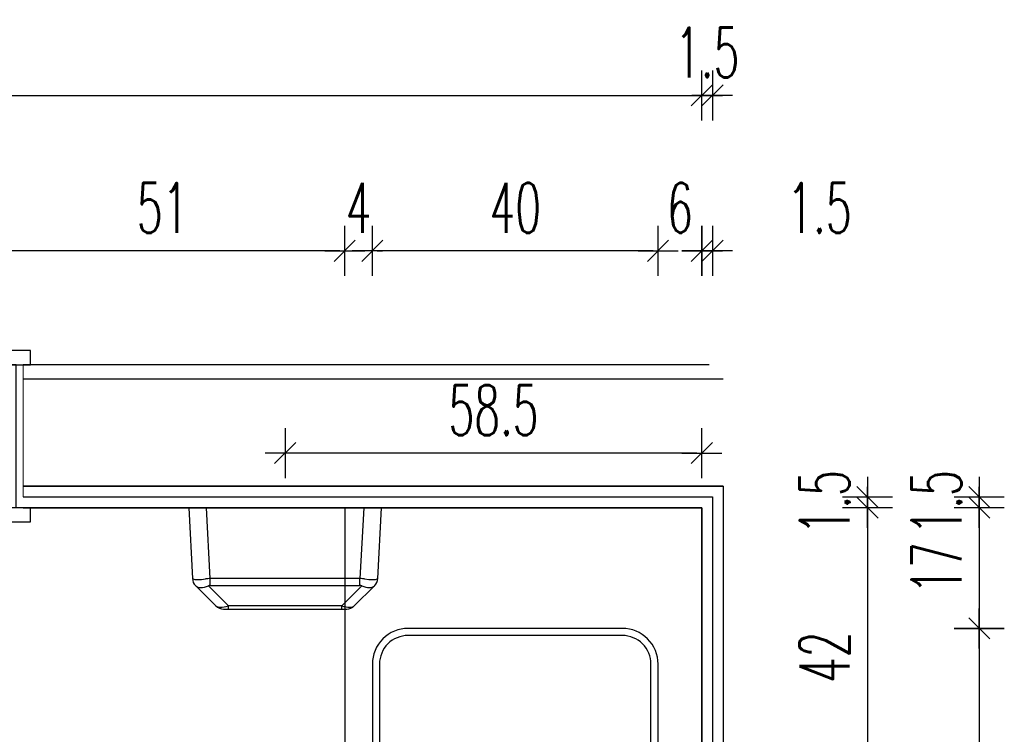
# Model space of a CAD drawing. Header units: centimetres. Extents: x -15121 to 30567, y -60641 to 0.
# Tile 152 of 256: x 6573 to 6711, y -24693 to -24593. Entities that reach past the tile are written whole.
import ezdxf

# ---------------------------------------------------------------- set-up
doc = ezdxf.new("R2010")
doc.units = ezdxf.units.CM
doc.header["$LTSCALE"] = 60
for name, color, linetype in [('AIKA podłoga wc pod meble', 8, 'Continuous'), ('AIKA TYNK', 5, 'Continuous'), ('AIKA widoki wymiarowanie', 7, 'Continuous'), ('AIKA widokowe', 7, 'Continuous'), ('AIKA ŚCIANA', 8, 'Continuous')]:
    doc.layers.add(name, color=color, linetype=linetype)
doc.layers.add('opisy', color=1, linetype='Continuous', lineweight=15)
doc.styles.add('wymiar', font='txt.shx', dxfattribs={"width": 0.6})
doc.dimstyles.new('Dwudziestka', dxfattribs={"dimtxt": 7, "dimasz": 0.7, "dimexe": 5, "dimexo": 0, "dimgap": 2.5, "dimtad": 1, "dimtoh": 1, "dimdec": 3, "dimrnd": 0.5, "dimdsep": 46, "dimtxsty": 'wymiar', "dimblk": 'znacznik', "dimcen": 0, "dimdle": 5, "dimse1": 1, "dimse2": 1, "dimclrd": 256, "dimclre": 256, "dimclrt": 256, "dimadec": 0, "dimazin": 0, "dimtfac": 0.4, "dimtdec": 3, "dimtix": 1, "dimtofl": 0, "dimtmove": 2, "dimatfit": 3, "dimldrblk": 'znacznik', "dimfxl": 1, "dimtolj": 1, "dimarcsym": 0})

# ---------------------------------------------------------------- blocks, each defined once
blk = doc.blocks.new('SL umywalka 50 top')
at = {"layer": 'AIKA widokowe'}
for points in [[(-20, -39), (20, -39, 0.414214), (25, -34), (25, -4, 0.414214), (20, 1), (-20, 1, 0.414214), (-25, -4), (-25, -34, 0.414214)], [(-20, -38), (20, -38, 0.414214), (24, -34), (24, -4, 0.414214), (20, 0), (-20, 0, 0.414214), (-24, -4), (-24, -34, 0.414214)]]:
    blk.add_lwpolyline(points, format="xyb", close=True, dxfattribs=at)
blk.add_circle((0, -19), 4, dxfattribs=at)
blk = doc.blocks.new('SL suszarka do rąk góra')
at = {"layer": 'AIKA widokowe'}
for p, q in [((-11, 0), (-13.5, 0)), ((-13.5, 0), (-12.98, -9.92)), ((-10.48, -9.92), (-11, 0)), ((11, 0), (-11, 0)), ((11, 0), (10.48, -9.92)), ((13.5, 0), (11, 0)), ((12.98, -9.92), (13.5, 0)), ((-12.54, -10.91), (-12.51, -10.94)), ((-12.51, -10.94), (-9.69, -13.76)), ((-7.92, -13.76), (-10.74, -10.94)), ((10.48, -9.92), (-10.48, -9.92)), ((-10.48, -10.91), (-10.48, -9.92)), ((-10.48, -10.91), (10.48, -10.91)), ((10.74, -10.94), (7.92, -13.76)), ((9.69, -13.76), (12.51, -10.94)), ((10.48, -10.91), (10.48, -9.92)), ((12.51, -10.94), (12.54, -10.91)), ((7.92, -13.76), (-7.92, -13.76)), ((-7.92, -14.2), (-7.92, -13.76)), ((7.92, -14.2), (7.92, -13.76)), ((-8.63, -14.2), (-7.92, -14.2)), ((-7.92, -14.2), (7.92, -14.2)), ((7.92, -14.2), (8.63, -14.2))]:
    blk.add_line(p, q, dxfattribs=at)
for centre, start, end in [((-11.48, -9.85), 183, 225), ((11.48, -9.85), 315, 357), ((-8.63, -12.7), 225, 270), ((8.63, -12.7), 270, 315)]:
    blk.add_arc(centre, 1.5, start, end, dxfattribs=at)
for centre, major_axis, ratio, start_param, end_param in [((-10.43, -10.9), (-2.55, 0.98), 0.026186, 0.011642, 0.272072), ((-10.5, -9.41), (-2.48, -0.48), 0.181937, 0.23532, 1.282518), ((-10.5, -9.41), (-2.07, -1.45), 0.488826, 0.0861, 1.133298), ((-10.43, -10.9), (-2.5, -0.07), 0.391695, 4.725364, 4.985794), ((-10.43, -11.96), (-0.435, 0.977), 0.924938, 5.892541, 6.15297), ((10.43, -10.9), (-2.5, 0.07), 0.391695, 4.438984, 4.699414), ((10.43, -11.96), (0.435, 0.977), 0.924938, 0.130215, 0.390645), ((10.5, -9.41), (2.07, -1.45), 0.488826, 5.149887, 6.197085), ((10.5, -9.41), (2.48, -0.48), 0.181937, 5.000667, 6.047865), ((10.43, -10.9), (2.55, 0.98), 0.026186, 6.011113, 6.271543), ((-7.21, -12.7), (-2.53, -0.97), 0.29403, 0.130209, 1.177407), ((7.21, -12.7), (2.53, -0.97), 0.29403, 5.105779, 6.152976)]:
    blk.add_ellipse(centre, major_axis=major_axis, ratio=ratio, start_param=start_param, end_param=end_param, dxfattribs=at)
blk = doc.blocks.new('znacznik')
at = {"color": 0}
for points in [[(0, -5), (0, 5)], [(-4, 0), (4, 0)]]:
    blk.add_lwpolyline(points, dxfattribs=at)
at = {"color": 1}
blk.add_lwpolyline([(-2.12, -2.12), (2.12, 2.12)], dxfattribs=at)
blk = doc.blocks.new('*D6185')
at = {"layer": 'AIKA widoki wymiarowanie', "lineweight": -2, "transparency": 16777216}
for p, q in [((6692.14, -24659.28), (6692.14, -24658.58)), ((6692.14, -24662.18), (6692.14, -24662.88))]:
    blk.add_line(p, q, dxfattribs=at)
at = {"layer": 'Defpoints', "color": 0, "transparency": 16777216}
for p in [(6659.41, -24659.98), (6659.41, -24661.48), (6692.14, -24661.48)]:
    blk.add_point(p, dxfattribs=at)
at = {"layer": 'AIKA widoki wymiarowanie', "lineweight": -2, "transparency": 16777216, "xscale": 0.7, "yscale": 0.7, "zscale": 0.7}
for p, rotation in [((6692.14, -24659.98), 270), ((6692.14, -24661.48), 90)]:
    blk.add_blockref('znacznik', p, dxfattribs=dict(at, rotation=rotation))
at = {"layer": 'AIKA widoki wymiarowanie', "transparency": 16777216, "insert": (6686.14, -24660.73), "char_height": 7, "attachment_point": 5, "rotation": 90, "style": 'wymiar'}
blk.add_mtext('\\A1;1.5', dxfattribs=at)
blk = doc.blocks.new('*D6186')
at = {"layer": 'AIKA widoki wymiarowanie', "lineweight": -2, "transparency": 16777216}
blk.add_line((6692.14, -24662.18), (6692.14, -24702.68), dxfattribs=at)
at = {"layer": 'Defpoints', "color": 0, "transparency": 16777216}
for p in [(6659.41, -24661.48), (6642.83, -24703.38), (6692.14, -24703.38)]:
    blk.add_point(p, dxfattribs=at)
at = {"layer": 'AIKA widoki wymiarowanie', "lineweight": -2, "transparency": 16777216, "xscale": 0.7, "yscale": 0.7, "zscale": 0.7}
for p, rotation in [((6692.14, -24661.48), 90), ((6692.14, -24703.38), 270)]:
    blk.add_blockref('znacznik', p, dxfattribs=dict(at, rotation=rotation))
at = {"layer": 'AIKA widoki wymiarowanie', "transparency": 16777216, "insert": (6686.14, -24682.43), "char_height": 7, "attachment_point": 5, "rotation": 90, "style": 'wymiar'}
blk.add_mtext('\\A1;42', dxfattribs=at)
blk = doc.blocks.new('*D6192')
at = {"layer": 'AIKA widoki wymiarowanie', "lineweight": -2, "transparency": 16777216}
for p, q in [((6707.8, -24659.28), (6707.8, -24658.58)), ((6707.8, -24662.18), (6707.8, -24662.88))]:
    blk.add_line(p, q, dxfattribs=at)
at = {"layer": 'Defpoints', "color": 0, "transparency": 16777216}
for p in [(6665.09, -24659.98), (6665.09, -24661.48), (6707.8, -24661.48)]:
    blk.add_point(p, dxfattribs=at)
at = {"layer": 'AIKA widoki wymiarowanie', "lineweight": -2, "transparency": 16777216, "xscale": 0.7, "yscale": 0.7, "zscale": 0.7}
for p, rotation in [((6707.8, -24659.98), 270), ((6707.8, -24661.48), 90)]:
    blk.add_blockref('znacznik', p, dxfattribs=dict(at, rotation=rotation))
at = {"layer": 'AIKA widoki wymiarowanie', "transparency": 16777216, "insert": (6701.8, -24660.73), "char_height": 7, "attachment_point": 5, "rotation": 90, "style": 'wymiar'}
blk.add_mtext('\\A1;1.5', dxfattribs=at)
blk = doc.blocks.new('*D6193')
at = {"layer": 'AIKA widoki wymiarowanie', "lineweight": -2, "transparency": 16777216}
blk.add_line((6707.8, -24662.18), (6707.8, -24677.68), dxfattribs=at)
at = {"layer": 'Defpoints', "color": 0, "transparency": 16777216}
for p in [(6665.09, -24661.48), (6642.83, -24678.38), (6707.8, -24678.38)]:
    blk.add_point(p, dxfattribs=at)
at = {"layer": 'AIKA widoki wymiarowanie', "lineweight": -2, "transparency": 16777216, "xscale": 0.7, "yscale": 0.7, "zscale": 0.7}
for p, rotation in [((6707.8, -24661.48), 90), ((6707.8, -24678.38), 270)]:
    blk.add_blockref('znacznik', p, dxfattribs=dict(at, rotation=rotation))
at = {"layer": 'AIKA widoki wymiarowanie', "transparency": 16777216, "insert": (6701.8, -24669.93), "char_height": 7, "attachment_point": 5, "rotation": 90, "style": 'wymiar'}
blk.add_mtext('\\A1;17', dxfattribs=at)
blk = doc.blocks.new('*D6194')
at = {"layer": 'AIKA widoki wymiarowanie', "lineweight": -2, "transparency": 16777216}
blk.add_line((6707.8, -24679.08), (6707.8, -24727.68), dxfattribs=at)
at = {"layer": 'Defpoints', "color": 0, "transparency": 16777216}
for p in [(6642.83, -24678.38), (6642.83, -24728.38), (6707.8, -24728.38)]:
    blk.add_point(p, dxfattribs=at)
at = {"layer": 'AIKA widoki wymiarowanie', "lineweight": -2, "transparency": 16777216, "xscale": 0.7, "yscale": 0.7, "zscale": 0.7}
for p, rotation in [((6707.8, -24678.38), 90), ((6707.8, -24728.38), 270)]:
    blk.add_blockref('znacznik', p, dxfattribs=dict(at, rotation=rotation))
at = {"layer": 'AIKA widoki wymiarowanie', "transparency": 16777216, "insert": (6701.8, -24703.38), "char_height": 7, "attachment_point": 5, "rotation": 90, "style": 'wymiar'}
blk.add_mtext('\\A1;50', dxfattribs=at)
blk = doc.blocks.new('*D6227')
at = {"layer": 'AIKA widoki wymiarowanie', "lineweight": -2, "transparency": 16777216}
for p, q in [((6668.26, -24625.5), (6667.56, -24625.5)), ((6671.16, -24625.5), (6671.86, -24625.5))]:
    blk.add_line(p, q, dxfattribs=at)
at = {"layer": 'Defpoints', "color": 0, "transparency": 16777216}
for p in [(6668.96, -24625.5), (6668.96, -24666.4), (6670.46, -24666.4)]:
    blk.add_point(p, dxfattribs=at)
at = {"layer": 'AIKA widoki wymiarowanie', "lineweight": -2, "transparency": 16777216, "xscale": 0.7, "yscale": 0.7, "zscale": 0.7}
blk.add_blockref('znacznik', (6668.96, -24625.5), dxfattribs=at)
at = {"layer": 'AIKA widoki wymiarowanie', "lineweight": -2, "transparency": 16777216, "xscale": 0.7, "yscale": 0.7, "zscale": 0.7, "rotation": 180}
blk.add_blockref('znacznik', (6670.46, -24625.5), dxfattribs=at)
at = {"layer": 'AIKA widoki wymiarowanie', "transparency": 16777216, "insert": (6685.42, -24619.5), "char_height": 7, "attachment_point": 5, "style": 'wymiar'}
blk.add_mtext('\\A1;1.5', dxfattribs=at)
blk = doc.blocks.new('*D6228')
at = {"layer": 'AIKA widoki wymiarowanie', "lineweight": -2, "transparency": 16777216}
for p, q in [((6662.13, -24625.5), (6661.43, -24625.5)), ((6669.66, -24625.5), (6670.36, -24625.5))]:
    blk.add_line(p, q, dxfattribs=at)
at = {"layer": 'Defpoints', "color": 0, "transparency": 16777216}
for p in [(6662.83, -24625.5), (6668.96, -24666.4), (6662.83, -24687.9)]:
    blk.add_point(p, dxfattribs=at)
at = {"layer": 'AIKA widoki wymiarowanie', "lineweight": -2, "transparency": 16777216, "xscale": 0.7, "yscale": 0.7, "zscale": 0.7}
blk.add_blockref('znacznik', (6662.83, -24625.5), dxfattribs=at)
at = {"layer": 'AIKA widoki wymiarowanie', "lineweight": -2, "transparency": 16777216, "xscale": 0.7, "yscale": 0.7, "zscale": 0.7, "rotation": 180}
blk.add_blockref('znacznik', (6668.96, -24625.5), dxfattribs=at)
at = {"layer": 'AIKA widoki wymiarowanie', "transparency": 16777216, "insert": (6665.9, -24619.5), "char_height": 7, "attachment_point": 5, "style": 'wymiar'}
blk.add_mtext('\\A1;6', dxfattribs=at)
blk = doc.blocks.new('*D6229')
at = {"layer": 'AIKA widoki wymiarowanie', "lineweight": -2, "transparency": 16777216}
blk.add_line((6662.13, -24625.5), (6623.53, -24625.5), dxfattribs=at)
at = {"layer": 'Defpoints', "color": 0, "transparency": 16777216}
for p in [(6622.83, -24625.5), (6662.83, -24687.9), (6622.83, -24690.96)]:
    blk.add_point(p, dxfattribs=at)
at = {"layer": 'AIKA widoki wymiarowanie', "lineweight": -2, "transparency": 16777216, "xscale": 0.7, "yscale": 0.7, "zscale": 0.7, "rotation": 180}
blk.add_blockref('znacznik', (6622.83, -24625.5), dxfattribs=at)
at = {"layer": 'AIKA widoki wymiarowanie', "lineweight": -2, "transparency": 16777216, "xscale": 0.7, "yscale": 0.7, "zscale": 0.7}
blk.add_blockref('znacznik', (6662.83, -24625.5), dxfattribs=at)
at = {"layer": 'AIKA widoki wymiarowanie', "transparency": 16777216, "insert": (6642.83, -24619.5), "char_height": 7, "attachment_point": 5, "style": 'wymiar'}
blk.add_mtext('\\A1;40', dxfattribs=at)
blk = doc.blocks.new('*D6230')
at = {"layer": 'AIKA widoki wymiarowanie', "lineweight": -2, "transparency": 16777216}
for p, q in [((6618.26, -24625.5), (6617.56, -24625.5)), ((6623.53, -24625.5), (6624.23, -24625.5))]:
    blk.add_line(p, q, dxfattribs=at)
at = {"layer": 'Defpoints', "color": 0, "transparency": 16777216}
for p in [(6618.96, -24625.5), (6622.83, -24690.96), (6618.96, -24691.61)]:
    blk.add_point(p, dxfattribs=at)
at = {"layer": 'AIKA widoki wymiarowanie', "lineweight": -2, "transparency": 16777216, "xscale": 0.7, "yscale": 0.7, "zscale": 0.7}
blk.add_blockref('znacznik', (6618.96, -24625.5), dxfattribs=at)
at = {"layer": 'AIKA widoki wymiarowanie', "lineweight": -2, "transparency": 16777216, "xscale": 0.7, "yscale": 0.7, "zscale": 0.7, "rotation": 180}
blk.add_blockref('znacznik', (6622.83, -24625.5), dxfattribs=at)
at = {"layer": 'AIKA widoki wymiarowanie', "transparency": 16777216, "insert": (6620.9, -24619.5), "char_height": 7, "attachment_point": 5, "style": 'wymiar'}
blk.add_mtext('\\A1;4', dxfattribs=at)
blk = doc.blocks.new('*D6231')
at = {"layer": 'AIKA widoki wymiarowanie', "lineweight": -2, "transparency": 16777216}
blk.add_line((6618.26, -24625.5), (6568.66, -24625.5), dxfattribs=at)
at = {"layer": 'Defpoints', "color": 0, "transparency": 16777216}
for p in [(6567.96, -24625.5), (6567.96, -24663.48), (6618.96, -24691.61)]:
    blk.add_point(p, dxfattribs=at)
at = {"layer": 'AIKA widoki wymiarowanie', "lineweight": -2, "transparency": 16777216, "xscale": 0.7, "yscale": 0.7, "zscale": 0.7, "rotation": 180}
blk.add_blockref('znacznik', (6567.96, -24625.5), dxfattribs=at)
at = {"layer": 'AIKA widoki wymiarowanie', "lineweight": -2, "transparency": 16777216, "xscale": 0.7, "yscale": 0.7, "zscale": 0.7}
blk.add_blockref('znacznik', (6618.96, -24625.5), dxfattribs=at)
at = {"layer": 'AIKA widoki wymiarowanie', "transparency": 16777216, "insert": (6593.46, -24619.5), "char_height": 7, "attachment_point": 5, "style": 'wymiar'}
blk.add_mtext('\\A1;51', dxfattribs=at)
blk = doc.blocks.new('*D6241')
at = {"layer": 'AIKA widoki wymiarowanie', "lineweight": -2, "transparency": 16777216}
blk.add_line((6668.26, -24653.83), (6611.32, -24653.83), dxfattribs=at)
at = {"layer": 'Defpoints', "color": 0, "transparency": 16777216}
for p in [(6610.62, -24653.83), (6668.96, -24661.48), (6610.62, -24672.39)]:
    blk.add_point(p, dxfattribs=at)
at = {"layer": 'AIKA widoki wymiarowanie', "lineweight": -2, "transparency": 16777216, "xscale": 0.7, "yscale": 0.7, "zscale": 0.7, "rotation": 180}
blk.add_blockref('znacznik', (6610.62, -24653.83), dxfattribs=at)
at = {"layer": 'AIKA widoki wymiarowanie', "lineweight": -2, "transparency": 16777216, "xscale": 0.7, "yscale": 0.7, "zscale": 0.7}
blk.add_blockref('znacznik', (6668.96, -24653.83), dxfattribs=at)
at = {"layer": 'AIKA widoki wymiarowanie', "transparency": 16777216, "insert": (6639.79, -24647.83), "char_height": 7, "attachment_point": 5, "style": 'wymiar'}
blk.add_mtext('\\A1;58.5', dxfattribs=at)
blk = doc.blocks.new('*D6250')
at = {"layer": 'AIKA widoki wymiarowanie', "lineweight": -2, "transparency": 16777216}
blk.add_line((6387.66, -24603.74), (6668.26, -24603.74), dxfattribs=at)
at = {"layer": 'Defpoints', "color": 0, "transparency": 16777216}
for p in [(6668.96, -24603.74), (6386.96, -24661.48), (6668.96, -24661.48)]:
    blk.add_point(p, dxfattribs=at)
at = {"layer": 'AIKA widoki wymiarowanie', "lineweight": -2, "transparency": 16777216, "xscale": 0.7, "yscale": 0.7, "zscale": 0.7, "rotation": 180}
blk.add_blockref('znacznik', (6386.96, -24603.74), dxfattribs=at)
at = {"layer": 'AIKA widoki wymiarowanie', "lineweight": -2, "transparency": 16777216, "xscale": 0.7, "yscale": 0.7, "zscale": 0.7}
blk.add_blockref('znacznik', (6668.96, -24603.74), dxfattribs=at)
at = {"layer": 'AIKA widoki wymiarowanie', "transparency": 16777216, "insert": (6527.96, -24597.74), "char_height": 7, "attachment_point": 5, "style": 'wymiar'}
blk.add_mtext('\\A1;282', dxfattribs=at)
blk = doc.blocks.new('*D6251')
at = {"layer": 'AIKA widoki wymiarowanie', "lineweight": -2, "transparency": 16777216}
for p, q in [((6668.26, -24603.74), (6667.56, -24603.74)), ((6671.16, -24603.74), (6671.86, -24603.74))]:
    blk.add_line(p, q, dxfattribs=at)
at = {"layer": 'Defpoints', "color": 0, "transparency": 16777216}
for p in [(6670.46, -24603.74), (6670.46, -24659.98), (6668.96, -24661.48)]:
    blk.add_point(p, dxfattribs=at)
at = {"layer": 'AIKA widoki wymiarowanie', "lineweight": -2, "transparency": 16777216, "xscale": 0.7, "yscale": 0.7, "zscale": 0.7}
blk.add_blockref('znacznik', (6668.96, -24603.74), dxfattribs=at)
at = {"layer": 'AIKA widoki wymiarowanie', "lineweight": -2, "transparency": 16777216, "xscale": 0.7, "yscale": 0.7, "zscale": 0.7, "rotation": 180}
blk.add_blockref('znacznik', (6670.46, -24603.74), dxfattribs=at)
at = {"layer": 'AIKA widoki wymiarowanie', "transparency": 16777216, "insert": (6669.71, -24597.74), "char_height": 7, "attachment_point": 5, "style": 'wymiar'}
blk.add_mtext('\\A1;1.5', dxfattribs=at)

msp = doc.modelspace()

# ---------------------------------------------------------------- linework, layer by layer
at = {"layer": 'AIKA podłoga wc pod meble'}
msp.add_lwpolyline([(6471.9623, -24641.4802), (6471.9623, -24661.4802), (6386.9623, -24661.4802), (6386.9623, -24672.9802), (6368.9623, -24672.9802), (6368.9623, -24661.4802), (6061.4623, -24661.4802), (6061.4623, -25085.4802), (6506.4623, -25085.4802), (6506.4623, -24930.4802), (6350.4623, -24930.4802), (6350.4623, -24864.3728), (6368.9623, -24864.3728), (6368.9623, -24762.9802), (6386.9623, -24762.9802), (6386.9623, -24900.4802), (6668.9623, -24900.4802), (6668.9623, -24661.4802), (6572.9623, -24661.4802), (6572.9623, -24641.4802)], close=True, dxfattribs=at)
msp.add_lwpolyline([(6471.9623, -24641.4802), (6471.9623, -24661.4802), (6386.9623, -24661.4802), (6386.9623, -24672.9802), (6368.9623, -24672.9802), (6368.9623, -24661.4802), (6061.4623, -24661.4802), (6061.4623, -25085.4802), (6506.4623, -25085.4802), (6506.4623, -24930.4802), (6350.4623, -24930.4802), (6350.4623, -24864.3728), (6368.9623, -24864.3728), (6368.9623, -24762.9802), (6386.9623, -24762.9802), (6386.9623, -24900.4802), (6668.9623, -24900.4802), (6668.9623, -24661.4802), (6572.9623, -24661.4802), (6572.9623, -24641.4802)], close=True, dxfattribs=at)
at = {"layer": 'AIKA TYNK'}
msp.add_line((6669.9623, -24641.4802), (6573.9623, -24641.4802), dxfattribs=at)
msp.add_lwpolyline([(6573.9623, -24659.9802), (6670.4623, -24659.9802), (6670.4623, -24900.9934), (6670.4623, -24901.9802), (6385.4623, -24901.9802), (6385.4623, -24769.4802)], dxfattribs=at)
at = {"layer": 'AIKA widokowe'}
msp.add_line((6618.9623, -24661.4802), (6618.9623, -24850.4802), dxfattribs=at)
for points in [[(6574.9623, -24639.4818), (6567.9623, -24639.4818), (6567.9623, -24641.4802), (6574.9623, -24641.4802)], [(6574.9623, -24661.4802), (6567.9623, -24661.4802), (6567.9623, -24663.4787), (6574.9623, -24663.4787)]]:
    msp.add_lwpolyline(points, close=True, dxfattribs=at)
msp.add_lwpolyline([(6573.9623, -24661.4802), (6668.9623, -24661.4802), (6668.9623, -24900.4802), (6386.9623, -24900.4802), (6386.9623, -24769.4802)], dxfattribs=at)
at = {"layer": 'AIKA ŚCIANA'}
for p, q in [((6671.9623, -24643.4802), (6573.9623, -24643.4802)), ((6671.9623, -24658.4802), (6573.9623, -24658.4802))]:
    msp.add_line(p, q, dxfattribs=at)
msp.add_lwpolyline([(6573.9623, -24658.4802), (6671.9623, -24658.4802), (6671.9623, -24900.9934), (6671.9623, -24903.4802), (6383.9623, -24903.4802), (6383.9623, -24769.4802)], dxfattribs=at)
at = {"layer": 'opisy', "color": 5}
msp.add_line((6573.9623, -24641.4802), (6573.9623, -24659.9802), dxfattribs=at)

# ---------------------------------------------------------------- block references
at = {"layer": 'AIKA widokowe', "color": 6}
msp.add_blockref('SL suszarka do rąk góra', (6610.6178, -24661.4802), dxfattribs=at)
at = {"layer": 'AIKA widokowe', "color": 8, "rotation": 90}
msp.add_blockref('SL umywalka 50 top', (6623.8327, -24703.3791), dxfattribs=at)

# ---------------------------------------------------------------- dimensions: what is measured, and where the dimension line sits
at = {"layer": 'AIKA widoki wymiarowanie'}
for base, p1, p2, picture, middle in [((6668.9623, -24603.7385), (6386.9623, -24661.4802), (6668.9623, -24661.4802), '*D6250', (6527.9623, -24597.7385)), ((6670.4623, -24603.7385), (6668.9623, -24661.4802), (6670.4623, -24659.9802), '*D6251', (6669.7123, -24597.7385)), ((6567.9623, -24625.5049), (6618.9623, -24691.6054), (6567.9623, -24663.4787), '*D6231', (6593.4623, -24619.5049)), ((6618.9623, -24625.5049), (6622.8327, -24690.9619), (6618.9623, -24691.6054), '*D6230', (6620.8975, -24619.5049)), ((6622.8327, -24625.5049), (6662.8327, -24687.9048), (6622.8327, -24690.9619), '*D6229', (6642.8327, -24619.5049)), ((6662.8327, -24625.5049), (6668.9623, -24666.3999), (6662.8327, -24687.9048), '*D6228', (6665.8975, -24619.5049)), ((6610.61777, -24653.82694), (6668.96225, -24661.48023), (6610.61777, -24672.38738), '*D6241', (6639.79001, -24647.82694))]:
    dim = msp.add_linear_dim(base=base, p1=p1, p2=p2, dimstyle='Dwudziestka', dxfattribs=at)
    dim.commit()
    dim.dimension.update_dxf_attribs({"geometry": picture, "text_midpoint": middle})
dim = msp.add_linear_dim(base=(6668.9623, -24625.5049), p1=(6670.4623, -24666.3999), p2=(6668.9623, -24666.3999), dimstyle='Dwudziestka', dxfattribs=at)
dim.commit()
dim.dimension.update_dxf_attribs({"geometry": '*D6227', "text_midpoint": (6685.4193, -24619.5049), "dimtype": 160})
for base, p1, p2, picture, middle in [((6692.1449, -24661.4802), (6659.4135, -24659.9802), (6659.4135, -24661.4802), '*D6185', (6686.1449, -24660.7302)), ((6707.8029, -24661.4802), (6665.0894, -24659.9802), (6665.0894, -24661.4802), '*D6192', (6701.8029, -24660.7302)), ((6692.1449, -24703.3791), (6659.4135, -24661.4802), (6642.8327, -24703.3791), '*D6186', (6686.1449, -24682.4297)), ((6707.8029, -24678.3791), (6665.0894, -24661.4802), (6642.8327, -24678.3791), '*D6193', (6701.8029, -24669.9297)), ((6707.8029, -24728.3791), (6642.8327, -24678.3791), (6642.8327, -24728.3791), '*D6194', (6701.8029, -24703.3791))]:
    dim = msp.add_linear_dim(base=base, p1=p1, p2=p2, angle=90, dimstyle='Dwudziestka', dxfattribs=at)
    dim.commit()
    dim.dimension.update_dxf_attribs({"geometry": picture, "text_midpoint": middle})

doc.saveas('drawing.dxf')
